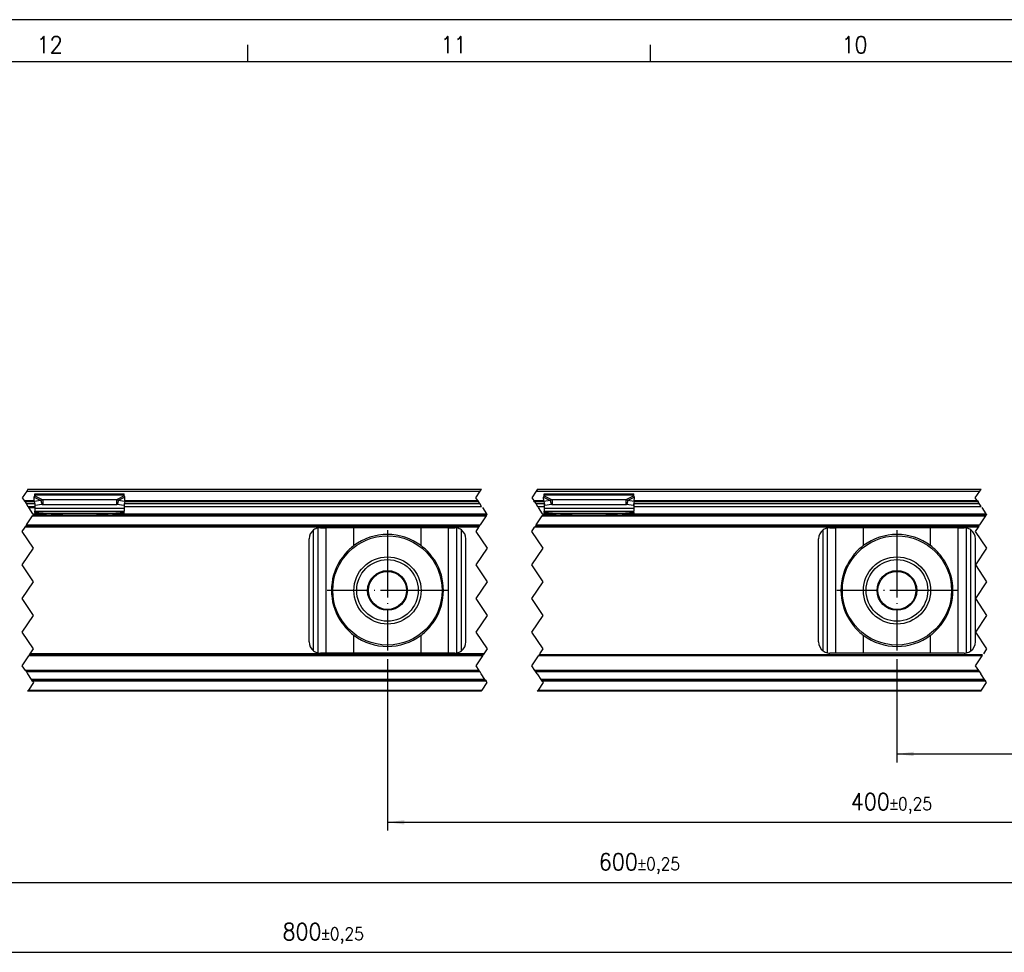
# Model space of a CAD drawing. Header units: millimetres. Extents: x -418 to 2750, y -1084 to 1393.
# Tile 19 of 74: x -138 to -20, y 332 to 443. Entities that reach past the tile are written whole.
import ezdxf

# ---------------------------------------------------------------- set-up
doc = ezdxf.new("R2010")
doc.units = ezdxf.units.MM
doc.linetypes.add('DOT_CENTER', pattern=[14, 12, -1, 0, -1])
doc.layers.add('1', color=7, linetype='Continuous')
doc.styles.add('CONVERTER_12', font='txt.shx', dxfattribs={"width": 0.9})
doc.dimstyles.new('ME10_DIM_34', dxfattribs={"dimtxt": 3, "dimasz": 3, "dimexe": 1.5, "dimexo": 1.5, "dimgap": 1.5, "dimtad": 1, "dimdsep": 46, "dimtxsty": 'CONVERTER_12', "dimsah": 1, "dimcen": 0.09, "dimclrd": 2, "dimclre": 2, "dimclrt": 2, "dimadec": 0, "dimazin": 0, "dimtol": 1, "dimtp": 0.25, "dimtm": 0.25, "dimtfac": 0.75, "dimtdec": 0, "dimtix": 1, "dimtmove": 0, "dimatfit": 3, "dimfxl": 1, "dimtolj": 1, "dimtzin": 0, "dimarcsym": 0})
doc.dimstyles.new('ME10_DIM_37', dxfattribs={"dimtxt": 3, "dimasz": 3, "dimexe": 1.5, "dimexo": 1.5, "dimgap": 1.5, "dimtad": 1, "dimdsep": 46, "dimtxsty": 'CONVERTER_12', "dimsah": 1, "dimcen": 0.09, "dimclrd": 2, "dimclre": 2, "dimclrt": 2, "dimadec": 0, "dimazin": 0, "dimtol": 1, "dimtp": 0.25, "dimtm": 0.25, "dimtfac": 0.75, "dimtdec": 0, "dimtix": 1, "dimtmove": 0, "dimatfit": 3, "dimfxl": 1, "dimtolj": 1, "dimtzin": 0, "dimarcsym": 0})
doc.dimstyles.new('ME10_DIM_39', dxfattribs={"dimtxt": 3, "dimasz": 3, "dimexe": 1.5, "dimexo": 1.5, "dimgap": 1.5, "dimtad": 1, "dimdsep": 46, "dimtxsty": 'CONVERTER_12', "dimsah": 1, "dimcen": 0.09, "dimclrd": 2, "dimclre": 2, "dimclrt": 2, "dimadec": 0, "dimazin": 0, "dimtol": 1, "dimtp": 0.25, "dimtm": 0.25, "dimtfac": 0.75, "dimtdec": 0, "dimtix": 1, "dimtmove": 0, "dimatfit": 3, "dimfxl": 1, "dimtolj": 1, "dimtzin": 0, "dimarcsym": 0})
doc.dimstyles.new('ME10_DIM_43', dxfattribs={"dimtxt": 3, "dimasz": 3, "dimexe": 1.5, "dimexo": 1.5, "dimgap": 1.5, "dimtad": 1, "dimdsep": 46, "dimtxsty": 'CONVERTER_12', "dimsah": 1, "dimcen": 0.09, "dimclrd": 2, "dimclre": 2, "dimclrt": 2, "dimadec": 0, "dimazin": 0, "dimtol": 1, "dimtp": 0.25, "dimtm": 0.25, "dimtfac": 0.75, "dimtdec": 0, "dimtix": 1, "dimtmove": 0, "dimatfit": 3, "dimfxl": 1, "dimtolj": 1, "dimtzin": 0, "dimarcsym": 0})

# ---------------------------------------------------------------- blocks, each defined once
blk = doc.blocks.new('SOPORTE_SV2__26', base_point=(-493.09, 545.35))
at = {"color": 2, "linetype": 'DOT_CENTER'}
for p, q in [((-205.03, 581.1), (-205.83, 579.9)), ((-204.8, 581.45), (-205.03, 581.1)), ((-124.8, 579.9), (-124.01, 581.1)), ((-124.01, 581.1), (-123.77, 581.45)), ((-114.01, 581.1), (-114.8, 579.9)), ((-113.77, 581.45), (-114.01, 581.1)), ((-35.59, 579.9), (-34.79, 581.1)), ((-34.79, 581.1), (-34.55, 581.45)), ((-205.83, 579.9), (-205.49, 579.4)), ((-205.49, 579.4), (-205.46, 579.35)), ((-205.33, 579.15), (-205.46, 579.35)), ((-205.33, 579.15), (-205.13, 578.85)), ((-205.13, 578.85), (-204.8, 578.35)), ((-124.47, 579.4), (-124.8, 579.9)), ((-124.44, 579.35), (-124.47, 579.4)), ((-124.44, 579.35), (-124.3, 579.15)), ((-124.1, 578.85), (-124.3, 579.15)), ((-123.77, 578.35), (-124.1, 578.85)), ((-114.8, 579.9), (-114.47, 579.4)), ((-114.47, 579.4), (-114.44, 579.35)), ((-114.3, 579.15), (-114.44, 579.35)), ((-114.3, 579.15), (-114.1, 578.85)), ((-114.1, 578.85), (-113.77, 578.35)), ((-35.25, 579.4), (-35.59, 579.9)), ((-35.22, 579.35), (-35.25, 579.4)), ((-35.22, 579.35), (-35.09, 579.15)), ((-34.89, 578.85), (-35.09, 579.15)), ((-34.55, 578.35), (-34.89, 578.85)), ((-204.66, 578.15), (-204.8, 578.35)), ((-203.93, 577.05), (-204.66, 578.15)), ((-203.86, 576.85), (-204, 576.65)), ((-203.83, 576.9), (-203.93, 577.05)), ((-203.86, 576.85), (-203.83, 576.9)), ((-123.64, 578.15), (-122.9, 577.05)), ((-122.97, 576.65), (-122.84, 576.85)), ((-122.9, 577.05), (-122.8, 576.9)), ((-122.8, 576.9), (-122.84, 576.85)), ((-112.9, 577.05), (-113.64, 578.15)), ((-112.84, 576.85), (-112.97, 576.65)), ((-112.8, 576.9), (-112.9, 577.05)), ((-112.84, 576.85), (-112.8, 576.9)), ((-34.42, 578.15), (-33.69, 577.05)), ((-33.75, 576.65), (-33.62, 576.85)), ((-33.69, 577.05), (-33.59, 576.9)), ((-33.59, 576.9), (-33.62, 576.85)), ((-205.06, 575.05), (-204, 576.65)), ((-122.97, 576.65), (-124.04, 575.05)), ((-114.04, 575.05), (-112.97, 576.65)), ((-33.75, 576.65), (-34.82, 575.05)), ((-205.83, 573.9), (-205.33, 574.65)), ((-203.83, 570.9), (-205.83, 573.9)), ((-205.33, 574.65), (-205.2, 574.85)), ((-205.06, 575.05), (-205.2, 574.85)), ((-124.3, 574.65), (-124.8, 573.9)), ((-124.8, 573.9), (-122.8, 570.9)), ((-124.17, 574.85), (-124.3, 574.65)), ((-124.17, 574.85), (-124.04, 575.05)), ((-114.8, 573.9), (-114.3, 574.65)), ((-112.8, 570.9), (-114.8, 573.9)), ((-114.3, 574.65), (-114.17, 574.85)), ((-114.04, 575.05), (-114.17, 574.85)), ((-35.09, 574.65), (-35.59, 573.9)), ((-35.59, 573.9), (-33.59, 570.9)), ((-34.95, 574.85), (-35.09, 574.65)), ((-34.95, 574.85), (-34.82, 575.05)), ((-205.83, 567.9), (-203.83, 570.9)), ((-122.8, 570.9), (-124.8, 567.9)), ((-114.8, 567.9), (-112.8, 570.9)), ((-33.59, 570.9), (-35.58, 567.9)), ((-203.83, 564.9), (-205.83, 567.9)), ((-124.8, 567.9), (-122.8, 564.9)), ((-112.8, 564.9), (-114.8, 567.9)), ((-35.58, 567.9), (-35.59, 567.9)), ((-35.59, 567.9), (-35.58, 567.9)), ((-35.58, 567.9), (-33.59, 564.9)), ((-205.83, 561.9), (-203.83, 564.9)), ((-122.8, 564.9), (-124.8, 561.9)), ((-114.8, 561.9), (-112.8, 564.9)), ((-33.59, 564.9), (-35.58, 561.9)), ((-203.83, 558.9), (-205.83, 561.9)), ((-124.8, 561.9), (-122.8, 558.9)), ((-112.8, 558.9), (-114.8, 561.9)), ((-35.59, 561.9), (-35.58, 561.9)), ((-35.58, 561.9), (-35.59, 561.9)), ((-35.58, 561.9), (-33.59, 558.9)), ((-205.83, 555.9), (-203.83, 558.9)), ((-122.8, 558.9), (-124.8, 555.9)), ((-114.8, 555.9), (-112.8, 558.9)), ((-33.59, 558.9), (-35.58, 555.9)), ((-203.83, 552.9), (-205.83, 555.9)), ((-124.8, 555.9), (-122.8, 552.9)), ((-112.8, 552.9), (-114.8, 555.9)), ((-35.58, 555.9), (-35.59, 555.9)), ((-35.59, 555.9), (-35.58, 555.9)), ((-35.58, 555.9), (-33.59, 552.9)), ((-204.4, 552.05), (-203.83, 552.9)), ((-122.8, 552.9), (-123.37, 552.05)), ((-113.37, 552.05), (-112.8, 552.9)), ((-33.59, 552.9), (-34.15, 552.05)), ((-205.83, 549.9), (-204.66, 551.65)), ((-204.53, 551.85), (-204.66, 551.65)), ((-204.53, 551.85), (-204.4, 552.05)), ((-123.64, 551.65), (-124.8, 549.9)), ((-123.64, 551.65), (-123.5, 551.85)), ((-123.37, 552.05), (-123.5, 551.85)), ((-114.8, 549.9), (-113.64, 551.65)), ((-113.5, 551.85), (-113.64, 551.65)), ((-34.42, 551.65), (-35.59, 549.9)), ((-34.42, 551.65), (-34.29, 551.85)), ((-205.27, 549.07), (-205.83, 549.9)), ((-205.27, 549.07), (-205.09, 548.79)), ((-205.09, 548.79), (-204.87, 548.46)), ((-124.8, 549.9), (-124.25, 549.07)), ((-124.06, 548.79), (-124.25, 549.07)), ((-123.85, 548.46), (-124.06, 548.79)), ((-114.25, 549.07), (-114.8, 549.9)), ((-114.06, 548.79), (-114.25, 549.07)), ((-113.85, 548.46), (-114.06, 548.79)), ((-35.59, 549.9), (-35.03, 549.07)), ((-35.03, 549.07), (-34.84, 548.79)), ((-34.84, 548.79), (-34.63, 548.46)), ((-204.87, 548.46), (-204.21, 547.47)), ((-204.21, 547.47), (-204.13, 547.35)), ((-204, 547.15), (-204.13, 547.35)), ((-204, 547.15), (-203.83, 546.9)), ((-123.18, 547.47), (-123.85, 548.46)), ((-123.1, 547.35), (-123.18, 547.47)), ((-123.1, 547.35), (-122.97, 547.15)), ((-122.8, 546.9), (-122.97, 547.15)), ((-113.85, 548.46), (-113.71, 548.26)), ((-113.71, 548.26), (-113.18, 547.47)), ((-113.18, 547.47), (-113.1, 547.35)), ((-112.97, 547.15), (-113.1, 547.35)), ((-112.97, 547.15), (-112.8, 546.9)), ((-34.5, 548.26), (-34.63, 548.46)), ((-33.97, 547.47), (-34.5, 548.26)), ((-33.89, 547.35), (-33.97, 547.47)), ((-33.89, 547.35), (-33.75, 547.15)), ((-33.59, 546.9), (-33.75, 547.15)), ((-204.73, 545.55), (-204.86, 545.35)), ((-203.83, 546.9), (-204.73, 545.55)), ((-123.84, 545.35), (-123.7, 545.55)), ((-123.7, 545.55), (-122.8, 546.9)), ((-113.7, 545.55), (-113.84, 545.35)), ((-112.8, 546.9), (-113.7, 545.55)), ((-34.62, 545.35), (-34.49, 545.55)), ((-34.49, 545.55), (-33.59, 546.9))]:
    blk.add_line(p, q, dxfattribs=at)
at = {"color": 3, "linetype": 'Continuous'}
for p, q in [((-205.03, 581.1), (-124.01, 581.1)), ((-203.59, 580.41), (-187.59, 580.41)), ((-114.01, 581.1), (-34.79, 581.1)), ((-112.59, 580.41), (-96.59, 580.41)), ((-205.49, 579.4), (-203.68, 579.4)), ((-203.65, 579.15), (-205.33, 579.15)), ((-205.13, 578.85), (-203.59, 578.85)), ((-203.69, 580.03), (-202.5, 579.41)), ((-203.59, 580.23), (-202.17, 579.5)), ((-187.59, 580.23), (-189, 579.5)), ((-187.48, 580.03), (-188.67, 579.41)), ((-187.59, 578.85), (-124.1, 578.85)), ((-124.3, 579.15), (-187.52, 579.15)), ((-187.49, 579.4), (-124.47, 579.4)), ((-114.47, 579.4), (-112.68, 579.4)), ((-112.65, 579.15), (-114.3, 579.15)), ((-114.1, 578.85), (-112.59, 578.85)), ((-112.69, 580.03), (-111.5, 579.41)), ((-112.59, 580.23), (-111.17, 579.5)), ((-96.59, 580.23), (-98, 579.5)), ((-96.48, 580.03), (-97.67, 579.41)), ((-96.59, 578.85), (-34.89, 578.85)), ((-35.09, 579.15), (-96.52, 579.15)), ((-96.49, 579.4), (-35.25, 579.4)), ((-204.66, 578.15), (-203.59, 578.15)), ((-203.93, 577.05), (-203.5, 577.05)), ((-203.59, 578.01), (-187.59, 578.01)), ((-202.09, 577.13), (-189.08, 577.13)), ((-202.09, 576.95), (-202.09, 577.02)), ((-189.08, 577.02), (-189.08, 576.95)), ((-187.59, 577.05), (-122.9, 577.05)), ((-112.9, 577.05), (-112.59, 577.05)), ((-112.59, 578.01), (-96.59, 578.01)), ((-111.09, 577.13), (-98.08, 577.13)), ((-111.09, 576.95), (-111.09, 577.02)), ((-98.08, 577.02), (-98.08, 576.95)), ((-96.67, 577.05), (-33.69, 577.05)), ((-204, 576.65), (-122.97, 576.65)), ((-112.97, 576.65), (-33.75, 576.65)), ((-124.3, 574.65), (-205.33, 574.65)), ((-205.06, 575.05), (-124.04, 575.05)), ((-153.78, 552.55), (-153.78, 574.15)), ((-152.99, 552.19), (-152.99, 574.51)), ((-151.51, 552.15), (-151.51, 574.55)), ((-146.59, 571.34), (-146.59, 574.55)), ((-134.58, 571.34), (-134.58, 574.55)), ((-129.66, 552.15), (-129.66, 574.55)), ((-128.18, 552.19), (-128.18, 574.51)), ((-127.38, 552.55), (-127.38, 574.15)), ((-35.09, 574.65), (-114.3, 574.65)), ((-114.04, 575.05), (-34.82, 575.05)), ((-62.78, 552.55), (-62.78, 574.15)), ((-61.99, 552.19), (-61.99, 574.51)), ((-60.51, 552.15), (-60.51, 574.55)), ((-55.59, 571.34), (-55.59, 574.55)), ((-43.58, 571.34), (-43.58, 574.55)), ((-38.66, 552.15), (-38.66, 574.55)), ((-37.18, 552.19), (-37.18, 574.51)), ((-36.38, 552.55), (-36.38, 574.15)), ((-146.59, 552.15), (-146.59, 555.36)), ((-134.58, 552.15), (-134.58, 555.36)), ((-55.59, 552.15), (-55.59, 555.36)), ((-43.58, 552.15), (-43.58, 555.36)), ((-123.64, 551.65), (-204.66, 551.65)), ((-123.37, 552.05), (-204.4, 552.05)), ((-34.42, 551.65), (-113.64, 551.65)), ((-124.06, 548.79), (-205.09, 548.79)), ((-34.84, 548.79), (-114.06, 548.79)), ((-123.18, 547.47), (-204.21, 547.47)), ((-122.97, 547.15), (-204, 547.15)), ((-33.97, 547.47), (-113.18, 547.47)), ((-33.75, 547.15), (-112.97, 547.15)), ((-204.73, 545.55), (-123.7, 545.55)), ((-113.7, 545.55), (-34.49, 545.55))]:
    blk.add_line(p, q, dxfattribs=at)
at = {"color": 7, "linetype": 'Continuous'}
for p, q in [((-204.8, 581.45), (-123.77, 581.45)), ((-203.59, 580.41), (-203.59, 580.62)), ((-203.59, 580.62), (-187.59, 580.62)), ((-203.59, 580.23), (-203.59, 580.41)), ((-187.59, 580.41), (-187.59, 580.62)), ((-187.59, 580.23), (-187.59, 580.41)), ((-113.77, 581.45), (-34.55, 581.45)), ((-112.59, 580.41), (-112.59, 580.62)), ((-112.59, 580.62), (-96.59, 580.62)), ((-112.59, 580.23), (-112.59, 580.41)), ((-96.59, 580.41), (-96.59, 580.62)), ((-96.59, 580.23), (-96.59, 580.41)), ((-205.46, 579.35), (-203.68, 579.35)), ((-203.67, 579.23), (-203.69, 580.03)), ((-202.5, 579.41), (-203.67, 579.23)), ((-203.67, 579.23), (-203.49, 578.5)), ((-203.59, 578.88), (-203.59, 578.01)), ((-202.32, 578.68), (-203.49, 578.5)), ((-202.5, 579.41), (-202.39, 578.97)), ((-202.39, 578.97), (-202.32, 578.68)), ((-202.17, 579.5), (-202.17, 578.99)), ((-189, 579.5), (-202.17, 579.5)), ((-202.17, 578.99), (-202.17, 578.65)), ((-189, 578.65), (-202.17, 578.65)), ((-189, 579.5), (-189, 578.99)), ((-189, 578.99), (-189, 578.65)), ((-188.78, 578.97), (-188.85, 578.68)), ((-187.68, 578.5), (-188.85, 578.68)), ((-188.67, 579.41), (-188.78, 578.97)), ((-187.5, 579.23), (-188.67, 579.41)), ((-187.5, 579.23), (-187.68, 578.5)), ((-187.59, 578.88), (-187.59, 578.01)), ((-187.5, 579.23), (-187.48, 580.03)), ((-187.49, 579.35), (-124.44, 579.35)), ((-114.44, 579.35), (-112.68, 579.35)), ((-112.67, 579.23), (-112.69, 580.03)), ((-111.5, 579.41), (-112.67, 579.23)), ((-112.67, 579.23), (-112.49, 578.5)), ((-112.59, 578.88), (-112.59, 578.01)), ((-111.32, 578.68), (-112.49, 578.5)), ((-111.5, 579.41), (-111.39, 578.97)), ((-111.39, 578.97), (-111.32, 578.68)), ((-98, 579.5), (-111.17, 579.5)), ((-111.17, 579.5), (-111.17, 578.99)), ((-111.17, 578.99), (-111.17, 578.65)), ((-98, 578.65), (-111.17, 578.65)), ((-98, 579.5), (-98, 578.99)), ((-98, 578.99), (-98, 578.65)), ((-97.78, 578.97), (-97.85, 578.68)), ((-96.68, 578.5), (-97.85, 578.68)), ((-97.67, 579.41), (-97.78, 578.97)), ((-96.5, 579.23), (-97.67, 579.41)), ((-96.5, 579.23), (-96.68, 578.5)), ((-96.59, 578.88), (-96.59, 578.01)), ((-96.5, 579.23), (-96.48, 580.03)), ((-96.49, 579.35), (-35.22, 579.35)), ((-204.8, 578.35), (-203.59, 578.35)), ((-203.86, 576.85), (-200.82, 576.85)), ((-203.59, 578.01), (-203.59, 577.52)), ((-203.59, 577.24), (-203.59, 577.52)), ((-203.59, 577.52), (-187.59, 577.52)), ((-203.59, 577.24), (-203.59, 577.06)), ((-198.59, 576.86), (-202.09, 577.13)), ((-202.09, 577.02), (-202.09, 577.13)), ((-202.09, 576.95), (-200.82, 576.85)), ((-200.82, 576.85), (-190.35, 576.85)), ((-189.08, 577.13), (-192.59, 576.86)), ((-190.35, 576.85), (-189.08, 576.95)), ((-190.35, 576.85), (-187.59, 576.85)), ((-189.08, 577.13), (-189.08, 577.02)), ((-187.59, 578.35), (-123.77, 578.35)), ((-187.59, 578.01), (-187.59, 577.52)), ((-187.59, 577.24), (-187.59, 577.52)), ((-187.59, 577.06), (-187.59, 577.24)), ((-187.59, 577.06), (-187.59, 576.85)), ((-187.59, 576.85), (-122.84, 576.85)), ((-113.77, 578.35), (-112.59, 578.35)), ((-112.84, 576.85), (-112.59, 576.85)), ((-112.59, 578.01), (-112.59, 577.52)), ((-112.59, 577.24), (-112.59, 577.52)), ((-112.59, 577.52), (-96.59, 577.52)), ((-112.59, 577.24), (-112.59, 577.06)), ((-112.59, 577.06), (-112.59, 576.85)), ((-112.59, 576.85), (-109.82, 576.85)), ((-107.59, 576.86), (-111.09, 577.13)), ((-111.09, 577.02), (-111.09, 577.13)), ((-111.09, 576.95), (-109.82, 576.85)), ((-109.82, 576.85), (-99.35, 576.85)), ((-98.08, 577.13), (-101.59, 576.86)), ((-99.35, 576.85), (-98.08, 576.95)), ((-99.35, 576.85), (-33.62, 576.85)), ((-98.08, 577.13), (-98.08, 577.02)), ((-96.59, 578.35), (-34.55, 578.35)), ((-96.59, 578.01), (-96.59, 577.52)), ((-96.59, 577.24), (-96.59, 577.52)), ((-96.59, 577.24), (-96.59, 577.06)), ((-205.2, 574.85), (-124.17, 574.85)), ((-152.58, 574.55), (-151.51, 574.55)), ((-146.59, 574.55), (-151.51, 574.55)), ((-134.58, 574.55), (-146.59, 574.55)), ((-129.66, 574.55), (-134.58, 574.55)), ((-129.66, 574.55), (-128.58, 574.55)), ((-114.17, 574.85), (-34.95, 574.85)), ((-61.58, 574.55), (-60.51, 574.55)), ((-55.59, 574.55), (-60.51, 574.55)), ((-43.58, 574.55), (-55.59, 574.55)), ((-38.66, 574.55), (-43.58, 574.55)), ((-38.66, 574.55), (-37.58, 574.55)), ((-154.58, 554.15), (-154.58, 572.55)), ((-126.58, 554.15), (-126.58, 572.55)), ((-63.58, 554.15), (-63.58, 572.55)), ((-35.58, 567.9), (-35.58, 572.55)), ((-35.58, 561.9), (-35.58, 567.9)), ((-35.58, 555.9), (-35.58, 561.9)), ((-35.58, 554.15), (-35.58, 555.9)), ((-123.5, 551.85), (-204.53, 551.85)), ((-151.51, 552.15), (-152.58, 552.15)), ((-146.59, 552.15), (-151.51, 552.15)), ((-134.58, 552.15), (-146.59, 552.15)), ((-129.66, 552.15), (-134.58, 552.15)), ((-128.58, 552.15), (-129.66, 552.15)), ((-34.29, 551.85), (-113.5, 551.85)), ((-60.51, 552.15), (-61.58, 552.15)), ((-55.59, 552.15), (-60.51, 552.15)), ((-43.58, 552.15), (-55.59, 552.15)), ((-38.66, 552.15), (-43.58, 552.15)), ((-37.58, 552.15), (-38.66, 552.15)), ((-124.25, 549.07), (-205.27, 549.07)), ((-35.03, 549.07), (-114.25, 549.07)), ((-123.1, 547.35), (-204.13, 547.35)), ((-33.89, 547.35), (-113.1, 547.35)), ((-123.84, 545.35), (-204.86, 545.35)), ((-34.62, 545.35), (-113.84, 545.35))]:
    blk.add_line(p, q, dxfattribs=at)
for centre, radius in [((-140.59, 563.35), 9.75), ((-49.59, 563.35), 9.75), ((-140.59, 563.35), 6), ((-140.59, 563.35), 5.5), ((-49.59, 563.35), 6), ((-49.59, 563.35), 5.5), ((-140.59, 563.35), 3.55), ((-140.59, 563.35), 3.4), ((-49.59, 563.35), 3.55), ((-49.59, 563.35), 3.4)]:
    blk.add_circle(centre, radius, dxfattribs=at)
for centre, radius, start, end in [((-152.58, 572.55), 2, 126.8699, 180), ((-152.58, 572.55), 2, 101.598, 126.8699), ((-152.58, 572.55), 2, 90, 101.598), ((-140.59, 563.35), 10, 53.076, 126.924), ((-128.58, 572.55), 2, 78.402, 90), ((-128.58, 572.55), 2, 53.1301, 78.402), ((-128.58, 572.55), 2, 0, 53.1301), ((-61.58, 572.55), 2, 126.8699, 180), ((-61.58, 572.55), 2, 101.598, 126.8699), ((-61.58, 572.55), 2, 90, 101.598), ((-49.59, 563.35), 10, 53.076, 126.924), ((-37.58, 572.55), 2, 78.402, 90), ((-37.58, 572.55), 2, 53.1301, 78.402), ((-37.58, 572.55), 2, 360, 53.1301), ((-140.59, 563.35), 10, 126.924, 138.5708), ((-140.59, 563.35), 10, 41.4292, 53.076), ((-49.59, 563.35), 10, 126.924, 138.5708), ((-49.59, 563.35), 10, 41.4292, 53.076), ((-140.59, 563.35), 10, 148.2362, 211.7638), ((-140.59, 563.35), 10, 328.2363, 31.7637), ((-49.59, 563.35), 10, 148.2362, 211.7638), ((-49.59, 563.35), 10, 328.2363, 31.7637), ((-140.59, 563.35), 10, 221.4292, 233.076), ((-140.59, 563.35), 10, 306.924, 318.5708), ((-49.59, 563.35), 10, 221.4292, 233.076), ((-49.59, 563.35), 10, 306.924, 318.5708), ((-152.58, 554.15), 2, 180, 233.1301), ((-140.59, 563.35), 10, 233.076, 306.924), ((-128.58, 554.15), 2, 306.8699, 360), ((-61.58, 554.15), 2, 180, 233.1301), ((-49.59, 563.35), 10, 233.076, 306.924), ((-37.58, 554.15), 2, 306.8699, 0), ((-152.58, 554.15), 2, 233.1301, 258.402), ((-128.58, 554.15), 2, 281.598, 306.8699), ((-61.58, 554.15), 2, 233.1301, 258.402), ((-37.58, 554.15), 2, 281.598, 306.8699), ((-152.58, 554.15), 2, 258.402, 270), ((-128.58, 554.15), 2, 270, 281.598), ((-61.58, 554.15), 2, 258.402, 270), ((-37.58, 554.15), 2, 270, 281.598)]:
    blk.add_arc(centre, radius, start, end, dxfattribs=at)
for points, knots in [([(-203.69, 580.03), (-203.68, 580.05), (-203.67, 580.08), (-203.64, 580.14), (-203.61, 580.19), (-203.59, 580.22), (-203.59, 580.23)], [0, 0, 0, 0, 0.0630544, 0.1234867, 0.1837173, 0.233329, 0.233329, 0.233329, 0.233329]), ([(-202.17, 579.5), (-202.2, 579.5), (-202.25, 579.49), (-202.34, 579.46), (-202.42, 579.44), (-202.47, 579.42), (-202.5, 579.41)], [0, 0, 0, 0, 0.080963, 0.170494, 0.256711, 0.3435203, 0.3435203, 0.3435203, 0.3435203]), ([(-202.17, 578.65), (-202.18, 578.65), (-202.21, 578.65), (-202.24, 578.66), (-202.28, 578.67), (-202.31, 578.68), (-202.32, 578.68)], [0, 0, 0, 0, 0.0383658, 0.0760959, 0.1140041, 0.1512902, 0.1512902, 0.1512902, 0.1512902]), ([(-188.67, 579.41), (-188.7, 579.42), (-188.75, 579.44), (-188.83, 579.46), (-188.92, 579.49), (-188.97, 579.5), (-189, 579.5)], [0, 0, 0, 0, 0.0868093, 0.1730263, 0.2585915, 0.3435204, 0.3435204, 0.3435204, 0.3435204]), ([(-188.85, 578.68), (-188.86, 578.68), (-188.89, 578.67), (-188.93, 578.66), (-188.96, 578.65), (-188.99, 578.65), (-189, 578.65)], [0, 0, 0, 0, 0.0372861, 0.0751943, 0.1129244, 0.1512902, 0.1512902, 0.1512902, 0.1512902]), ([(-187.48, 580.03), (-187.48, 580.04), (-187.5, 580.08), (-187.53, 580.14), (-187.56, 580.19), (-187.58, 580.22), (-187.59, 580.23)], [0, 0, 0, 0, 0.0583422, 0.1234865, 0.1837171, 0.2333289, 0.2333289, 0.2333289, 0.2333289]), ([(-112.69, 580.03), (-112.68, 580.05), (-112.67, 580.08), (-112.64, 580.14), (-112.61, 580.19), (-112.59, 580.22), (-112.59, 580.23)], [0, 0, 0, 0, 0.0630544, 0.1234867, 0.1799191, 0.2333291, 0.2333291, 0.2333291, 0.2333291]), ([(-111.17, 579.5), (-111.2, 579.5), (-111.26, 579.48), (-111.34, 579.46), (-111.42, 579.44), (-111.48, 579.42), (-111.5, 579.41)], [0, 0, 0, 0, 0.0879177, 0.170494, 0.2598164, 0.3435202, 0.3435202, 0.3435202, 0.3435202]), ([(-111.17, 578.65), (-111.18, 578.65), (-111.21, 578.65), (-111.24, 578.66), (-111.28, 578.67), (-111.31, 578.68), (-111.32, 578.68)], [0, 0, 0, 0, 0.0383658, 0.0760959, 0.1140041, 0.1512902, 0.1512902, 0.1512902, 0.1512902]), ([(-97.67, 579.41), (-97.7, 579.42), (-97.75, 579.44), (-97.83, 579.46), (-97.92, 579.49), (-97.97, 579.5), (-98, 579.5)], [0, 0, 0, 0, 0.0909021, 0.1730263, 0.2585914, 0.3435203, 0.3435203, 0.3435203, 0.3435203]), ([(-97.85, 578.68), (-97.86, 578.68), (-97.89, 578.67), (-97.93, 578.66), (-97.96, 578.65), (-97.99, 578.65), (-98, 578.65)], [0, 0, 0, 0, 0.0372861, 0.0751943, 0.1129244, 0.1512902, 0.1512902, 0.1512902, 0.1512902]), ([(-96.48, 580.03), (-96.48, 580.04), (-96.5, 580.08), (-96.53, 580.14), (-96.56, 580.19), (-96.58, 580.22), (-96.59, 580.23)], [0, 0, 0, 0, 0.0583422, 0.1234865, 0.1799189, 0.2333289, 0.2333289, 0.2333289, 0.2333289]), ([(-202.09, 577.13), (-202.22, 577.14), (-202.47, 577.16), (-202.84, 577.19), (-203.21, 577.22), (-203.46, 577.23), (-203.59, 577.24)], [0, 0, 0, 0, 0.373696, 0.747543, 1.121151, 1.494893, 1.494893, 1.494893, 1.494893]), ([(-203.59, 577.06), (-203.46, 577.05), (-203.21, 577.03), (-202.84, 577), (-202.47, 576.98), (-202.22, 576.96), (-202.09, 576.95)], [0, 0, 0, 0, 0.373698, 0.747255, 1.121052, 1.494694, 1.494694, 1.494694, 1.494694]), ([(-187.59, 577.24), (-187.71, 577.23), (-187.96, 577.22), (-188.33, 577.19), (-188.7, 577.16), (-188.95, 577.14), (-189.08, 577.13)], [0, 0, 0, 0, 0.373742, 0.74735, 1.121192, 1.494893, 1.494893, 1.494893, 1.494893]), ([(-189.08, 576.95), (-188.95, 576.96), (-188.7, 576.98), (-188.33, 577), (-187.96, 577.03), (-187.71, 577.05), (-187.59, 577.06)], [0, 0, 0, 0, 0.373648, 0.747439, 1.120992, 1.494694, 1.494694, 1.494694, 1.494694]), ([(-111.09, 577.13), (-111.22, 577.14), (-111.47, 577.16), (-111.84, 577.19), (-112.21, 577.22), (-112.46, 577.23), (-112.59, 577.24)], [0, 0, 0, 0, 0.373696, 0.747543, 1.12115, 1.494893, 1.494893, 1.494893, 1.494893]), ([(-112.59, 577.06), (-112.46, 577.05), (-112.21, 577.03), (-111.84, 577), (-111.47, 576.98), (-111.22, 576.96), (-111.09, 576.95)], [0, 0, 0, 0, 0.373702, 0.747255, 1.121046, 1.494694, 1.494694, 1.494694, 1.494694]), ([(-96.59, 577.24), (-96.71, 577.23), (-96.96, 577.22), (-97.33, 577.19), (-97.7, 577.16), (-97.95, 577.14), (-98.08, 577.13)], [0, 0, 0, 0, 0.373747, 0.74735, 1.121197, 1.494893, 1.494893, 1.494893, 1.494893]), ([(-98.08, 576.95), (-97.95, 576.96), (-97.7, 576.98), (-97.33, 577), (-96.96, 577.03), (-96.71, 577.05), (-96.59, 577.06)], [0, 0, 0, 0, 0.373642, 0.747439, 1.120992, 1.494694, 1.494694, 1.494694, 1.494694]), ([(-148.08, 569.97), (-148.17, 569.86), (-148.34, 569.64), (-148.59, 569.3), (-148.84, 568.96), (-149.01, 568.73), (-149.09, 568.61)], [0, 0, 0, 0, 0.418104, 0.842646, 1.25962, 1.685167, 1.685167, 1.685167, 1.685167]), ([(-132.08, 568.61), (-132.16, 568.73), (-132.33, 568.96), (-132.58, 569.3), (-132.83, 569.64), (-133, 569.86), (-133.09, 569.97)], [0, 0, 0, 0, 0.425548, 0.842522, 1.267064, 1.685169, 1.685169, 1.685169, 1.685169]), ([(-57.08, 569.97), (-57.17, 569.86), (-57.34, 569.64), (-57.59, 569.3), (-57.84, 568.96), (-58.01, 568.73), (-58.09, 568.61)], [0, 0, 0, 0, 0.418104, 0.842646, 1.25962, 1.685167, 1.685167, 1.685167, 1.685167]), ([(-41.08, 568.61), (-41.16, 568.73), (-41.33, 568.96), (-41.58, 569.3), (-41.83, 569.64), (-42, 569.86), (-42.09, 569.97)], [0, 0, 0, 0, 0.425548, 0.842522, 1.267064, 1.685169, 1.685169, 1.685169, 1.685169]), ([(-149.09, 558.09), (-149.01, 557.97), (-148.84, 557.74), (-148.59, 557.4), (-148.34, 557.06), (-148.17, 556.84), (-148.08, 556.73)], [0, 0, 0, 0, 0.425548, 0.842521, 1.267063, 1.685167, 1.685167, 1.685167, 1.685167]), ([(-133.09, 556.73), (-133, 556.84), (-132.83, 557.06), (-132.58, 557.4), (-132.33, 557.74), (-132.16, 557.97), (-132.08, 558.09)], [0, 0, 0, 0, 0.418104, 0.842647, 1.259621, 1.685169, 1.685169, 1.685169, 1.685169]), ([(-58.09, 558.09), (-58.01, 557.97), (-57.84, 557.74), (-57.59, 557.4), (-57.34, 557.06), (-57.17, 556.84), (-57.08, 556.73)], [0, 0, 0, 0, 0.425548, 0.842521, 1.267063, 1.685167, 1.685167, 1.685167, 1.685167]), ([(-42.09, 556.73), (-42, 556.84), (-41.83, 557.06), (-41.58, 557.4), (-41.33, 557.74), (-41.16, 557.97), (-41.08, 558.09)], [0, 0, 0, 0, 0.418104, 0.842647, 1.259621, 1.685169, 1.685169, 1.685169, 1.685169])]:
    blk.add_open_spline(points, degree=3, knots=knots, dxfattribs=at)
at = {"layer": '1', "color": 2, "linetype": 'DOT_CENTER'}
for p, q in [((-140.59, 574.1), (-140.59, 552.6)), ((-49.59, 574.1), (-49.59, 552.6)), ((-129.84, 563.35), (-151.34, 563.35)), ((-38.84, 563.35), (-60.34, 563.35))]:
    blk.add_line(p, q, dxfattribs=at)
blk = doc.blocks.new('*D98')
at = {"layer": '1', "color": 2, "linetype": 'Continuous'}
for p, q in [((41.41, 554.35), (41.41, 532.65)), ((-49.59, 551.1), (-49.59, 532.65)), ((-49.59, 534.15), (41.41, 534.15))]:
    blk.add_line(p, q, dxfattribs=at)
at = {"layer": '1', "color": 2}
for points in [[(-46.59, 534.55), (-46.59, 533.76), (-49.59, 534.15)], [(38.41, 533.76), (38.41, 534.55), (41.41, 534.15)]]:
    blk.add_solid(points, dxfattribs=at)
at = {"layer": '1', "color": 2, "insert": (-15.05, 535.65), "char_height": 3, "attachment_point": 7, "rotation": 0.0001, "line_spacing_factor": 0.60024, "style": 'CONVERTER_12'}
blk.add_mtext('\\C2;\\C2;\\C2;200\\C2;\\H2.25;{\\Fgdt;`}0,25\\C2;', dxfattribs=at)
blk = doc.blocks.new('*D101')
at = {"layer": '1', "color": 2, "linetype": 'Continuous'}
for p, q in [((41.41, 554.35), (41.41, 520.46)), ((-140.59, 551.1), (-140.59, 520.46)), ((-140.59, 521.96), (41.41, 521.96))]:
    blk.add_line(p, q, dxfattribs=at)
at = {"layer": '1', "color": 2}
for points in [[(-137.59, 522.35), (-137.59, 521.56), (-140.59, 521.96)], [(38.41, 521.56), (38.41, 522.35), (41.41, 521.96)]]:
    blk.add_solid(points, dxfattribs=at)
at = {"layer": '1', "color": 2, "insert": (-57.82, 523.46), "char_height": 3, "attachment_point": 7, "rotation": 0.0001, "line_spacing_factor": 0.60024, "style": 'CONVERTER_12'}
blk.add_mtext('\\C2;\\C2;\\C2;400\\C2;\\H2.25;{\\Fgdt;`}0,25\\C2;', dxfattribs=at)
blk = doc.blocks.new('*D103')
at = {"layer": '1', "color": 2, "linetype": 'Continuous'}
for p, q in [((41.41, 554.35), (41.41, 509.71)), ((-230.59, 550.85), (-230.59, 509.71)), ((-230.59, 511.21), (41.41, 511.21))]:
    blk.add_line(p, q, dxfattribs=at)
at = {"layer": '1', "color": 2}
for points in [[(-227.59, 511.61), (-227.59, 510.82), (-230.59, 511.21)], [(38.41, 510.82), (38.41, 511.61), (41.41, 511.21)]]:
    blk.add_solid(points, dxfattribs=at)
at = {"layer": '1', "color": 2, "insert": (-102.82, 512.71), "char_height": 3, "attachment_point": 7, "rotation": 0.0001, "line_spacing_factor": 0.60024, "style": 'CONVERTER_12'}
blk.add_mtext('\\C2;600\\C2;\\H2.25;{\\Fgdt;`}0,25', dxfattribs=at)
blk = doc.blocks.new('*D107')
at = {"layer": '1', "color": 2, "linetype": 'Continuous'}
for p, q in [((41.41, 554.35), (41.41, 497.24)), ((-321.59, 550.85), (-321.59, 497.24)), ((-321.59, 498.74), (41.41, 498.74))]:
    blk.add_line(p, q, dxfattribs=at)
at = {"layer": '1', "color": 2}
for points in [[(-318.59, 499.14), (-318.59, 498.35), (-321.59, 498.74)], [(38.41, 498.35), (38.41, 499.14), (41.41, 498.74)]]:
    blk.add_solid(points, dxfattribs=at)
at = {"layer": '1', "color": 2, "insert": (-159.31, 500.24), "char_height": 3, "attachment_point": 7, "rotation": 0.0001, "line_spacing_factor": 0.60024, "style": 'CONVERTER_12'}
blk.add_mtext('\\C2;800\\C2;\\H2.25;{\\Fgdt;`}0,25', dxfattribs=at)
blk = doc.blocks.new('_A1', base_point=(416.98, -145.5))
at = {"layer": '1', "color": 2, "linetype": 'Continuous'}
for p, q in [((421.98, 443.5), (-418.02, 443.5)), ((-110.38, 440.5), (-110.38, 438.5)), ((-62.44, 440.5), (-62.44, 438.5))]:
    blk.add_line(p, q, dxfattribs=at)
at = {"layer": '1', "color": 7, "linetype": 'Continuous'}
blk.add_line((416.98, 438.5), (-398.02, 438.5), dxfattribs=at)
at = {"layer": '1', "color": 2, "char_height": 2, "attachment_point": 4, "line_spacing_factor": 1.20048, "style": 'CONVERTER_12'}
for s, insert in [('12', (-135.49, 440.52)), ('11', (-87.39, 440.52)), ('10', (-39.64, 440.52))]:
    blk.add_mtext(s, dxfattribs=dict(at, insert=insert))
blk = doc.blocks.new('Front3', base_point=(-405.585, 563.4))
blk.add_blockref('SOPORTE_SV2__26', (-493.085, 545.35))
at = {"layer": '1'}
for base, p2, dimstyle, picture, middle in [((-321.585, 498.743), (-321.585, 552.35), 'ME10_DIM_43', '*D107', (-151.083, 501.743)), ((-230.585, 511.212), (-230.585, 552.35), 'ME10_DIM_39', '*D103', (-94.585, 514.212))]:
    dim = blk.add_linear_dim(base=base, p1=(41.415, 555.85), p2=p2, dimstyle=dimstyle, dxfattribs=at)
    dim.commit()
    dim.dimension.update_dxf_attribs({"geometry": picture, "text_midpoint": middle, "text_rotation": 0.00014})
for base, p2, dimstyle, picture, middle in [((-140.585, 521.956), (-140.585, 552.6), 'ME10_DIM_37', '*D101', (-49.585, 524.956)), ((-49.585, 534.151), (-49.585, 552.6), 'ME10_DIM_34', '*D98', (-6.82, 537.151))]:
    dim = blk.add_linear_dim(base=base, p1=(41.415, 555.85), p2=p2, dimstyle=dimstyle, override={"dimpost": '<>'}, dxfattribs=at)
    dim.commit()
    dim.dimension.update_dxf_attribs({"geometry": picture, "text_midpoint": middle, "text_rotation": 0.00014})

msp = doc.modelspace()

# ---------------------------------------------------------------- block references
msp.add_blockref('_A1', (416.98, -145.5))
at = {"xscale": 0.66666666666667, "yscale": 0.66666666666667, "zscale": 0.66666666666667}
msp.add_blockref('Front3', (-270.39, 375.6), dxfattribs=at)

doc.saveas('drawing.dxf')
